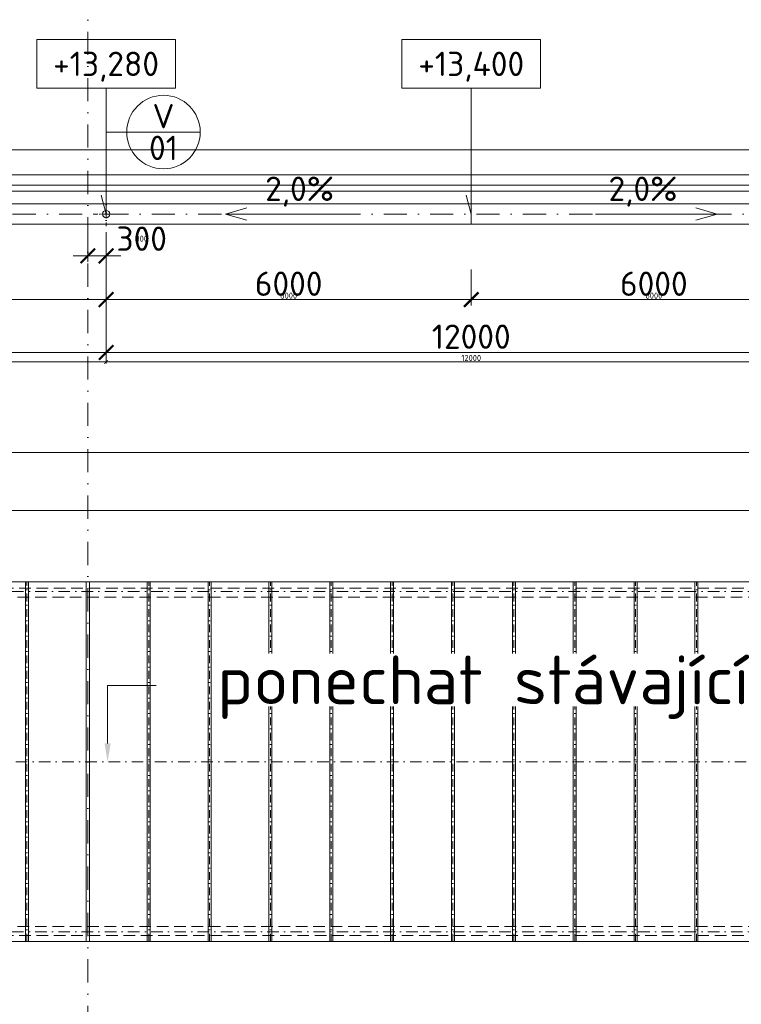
# Model space of a CAD drawing. Header units: millimetres. Extents: x -725694 to 5289369, y -1488057 to 2187451.
# Tile 224 of 256: x 89430 to 101287, y 218314 to 234493. Entities that reach past the tile are written whole.
import ezdxf
from ezdxf import colors
from ezdxf.entities.mleader import LeaderData, LeaderLine
from ezdxf.enums import TextEntityAlignment as Align
from ezdxf.math import Vec2, Vec3

# ---------------------------------------------------------------- set-up
doc = ezdxf.new("R2010")
doc.units = ezdxf.units.MM
for name, pattern in [('CENTERX2', [101.6, 63.5, -12.7, 12.7, -12.7]), ('DASHDOT', [25.4, 12.7, -6.35, 0, -6.35]), ('ČÁRKOVANÁ', [19.05, 12.7, -6.35])]:
    doc.linetypes.add(name, pattern=pattern)
doc.layers.get('Defpoints').update_dxf_attribs({"color": 8})
for name, color, linetype, lineweight in [('A99_N_kce-pohl', 1, 'Continuous', 9), ('A99_N_koty-200', 5, 'Continuous', 5), ('A99_N_koty-200 @ 200', 5, 'Continuous', 5), ('A99_N_koty-200 @ 50 (2)', 5, 'Continuous', 5), ('A99_N_koty-vysk', 160, 'Continuous', 5), ('A99_N_txt-popis-50 @ 200', 240, 'Continuous', 9), ('A99_N_znaceni 200', 5, 'Continuous', 5), ('A99_S_kce-pohl', 7, 'Continuous', 5), ('A99_S_osy', 1, 'CENTERX2', 5)]:
    doc.layers.add(name, color=color, linetype=linetype, lineweight=lineweight)
doc.styles.add('A99_kota', font='isocpeur.ttf', dxfattribs={"height": 2})
doc.styles.add('A99_popis', font='isocpeur.ttf')
doc.styles.add('ad_popis 100', font='isocpeur.ttf', dxfattribs={"height": 200})
doc.dimstyles.new('A99_kota_200 new', dxfattribs={"dimscale": 200, "dimtxt": 2, "dimasz": 1.2, "dimexe": 0.5, "dimexo": 1.5, "dimgap": 0.3, "dimtad": 1, "dimdec": 0, "dimzin": 3, "dimdsep": 46, "dimtxsty": 'A99_kota', "dimblk": 'ARCHTICK', "dimcen": 2.5, "dimazin": 2, "dimtfac": 0.75, "dimtdec": 0, "dimtmove": 2, "dimatfit": 0, "dimfxl": 0, "dimtolj": 1, "dimtzin": 0, "dimlwd": 5, "dimlwe": 5, "dimarcsym": 0})

# ---------------------------------------------------------------- blocks, each defined once
blk = doc.blocks.new('_ArchTick')
at = {"color": 0, "linetype": 'ByBlock', "const_width": 0.15}
blk.add_lwpolyline([(-0.5, -0.5), (0.5, 0.5)], dxfattribs=at)
blk = doc.blocks.new('*D4497')
at = {"layer": 'A99_N_koty-200', "color": 0, "linetype": 'Continuous', "lineweight": 5, "transparency": 16777216}
for p, q in [((11930, 226580), (11930, 227480)), ((132620, 226580), (132620, 227480)), ((11930, 227380), (132620, 227380))]:
    blk.add_line(p, q, dxfattribs=at)
at = {"layer": 'Defpoints', "color": 0, "linetype": 'Continuous', "lineweight": 0, "transparency": 16777216}
for p in [(132620, 227380), (11930, 225255), (132620, 225255)]:
    blk.add_point(p, dxfattribs=at)
at = {"layer": 'A99_N_koty-200', "color": 0, "linetype": 'Continuous', "lineweight": 5, "transparency": 16777216, "xscale": 240, "yscale": 240, "zscale": 240, "rotation": 180}
blk.add_blockref('_ArchTick', (11930, 227380), dxfattribs=at)
at = {"layer": 'A99_N_koty-200', "color": 0, "linetype": 'Continuous', "lineweight": 5, "transparency": 16777216, "xscale": 240, "yscale": 240, "zscale": 240}
blk.add_blockref('_ArchTick', (132620, 227380), dxfattribs=at)
at = {"layer": 'A99_N_koty-200', "color": 0, "linetype": 'Continuous', "transparency": 16777216, "insert": (77020, 227680), "char_height": 400, "attachment_point": 5, "style": 'A99_kota'}
blk.add_mtext('\\A1;120690', dxfattribs=at)
blk = doc.blocks.new('*D4498')
at = {"layer": 'A99_N_koty-200', "color": 0, "linetype": 'Continuous', "lineweight": 5, "transparency": 16777216}
for p, q in [((11930, 227180), (11930, 227405)), ((11930, 227380), (132620, 227380)), ((132620, 227180), (132620, 227405))]:
    blk.add_line(p, q, dxfattribs=at)
at = {"layer": 'Defpoints', "color": 0, "linetype": 'Continuous', "lineweight": 0, "transparency": 16777216}
for p in [(132620, 227380), (11930, 225255), (132620, 225255)]:
    blk.add_point(p, dxfattribs=at)
at = {"layer": 'A99_N_koty-200', "color": 0, "linetype": 'Continuous', "lineweight": 5, "transparency": 16777216, "xscale": 60, "yscale": 60, "zscale": 60, "rotation": 180}
blk.add_blockref('_ArchTick', (11930, 227380), dxfattribs=at)
at = {"layer": 'A99_N_koty-200', "color": 0, "linetype": 'Continuous', "lineweight": 5, "transparency": 16777216, "xscale": 60, "yscale": 60, "zscale": 60}
blk.add_blockref('_ArchTick', (132620, 227380), dxfattribs=at)
at = {"layer": 'A99_N_koty-200', "color": 0, "linetype": 'Continuous', "transparency": 16777216, "insert": (72275, 227445), "char_height": 100, "attachment_point": 5, "style": 'A99_kota'}
blk.add_mtext('\\A1;120690', dxfattribs=at)
blk = doc.blocks.new('*D5011')
at = {"layer": 'A99_N_koty-200', "color": 0, "linetype": 'Continuous', "lineweight": 5, "transparency": 16777216}
for p, q in [((78850, 229825), (78850, 228925)), ((90850, 229825), (90850, 228925)), ((78850, 229025), (90850, 229025))]:
    blk.add_line(p, q, dxfattribs=at)
at = {"layer": 'Defpoints', "color": 0, "linetype": 'Continuous', "lineweight": 0, "transparency": 16777216}
for p in [(78850, 231300), (90850, 231300), (90850, 229025)]:
    blk.add_point(p, dxfattribs=at)
at = {"layer": 'A99_N_koty-200', "color": 0, "linetype": 'Continuous', "lineweight": 5, "transparency": 16777216, "xscale": 240, "yscale": 240, "zscale": 240, "rotation": 180}
blk.add_blockref('_ArchTick', (78850, 229025), dxfattribs=at)
at = {"layer": 'A99_N_koty-200', "color": 0, "linetype": 'Continuous', "lineweight": 5, "transparency": 16777216, "xscale": 240, "yscale": 240, "zscale": 240}
blk.add_blockref('_ArchTick', (90850, 229025), dxfattribs=at)
at = {"layer": 'A99_N_koty-200', "color": 0, "linetype": 'Continuous', "transparency": 16777216, "insert": (84850, 229285), "char_height": 400, "attachment_point": 5, "style": 'A99_kota'}
blk.add_mtext('\\A1;12000', dxfattribs=at)
blk = doc.blocks.new('*D5012')
at = {"layer": 'A99_N_koty-200', "color": 0, "linetype": 'Continuous', "lineweight": 5, "transparency": 16777216}
for p, q in [((78850, 229070), (78850, 228845)), ((90850, 229070), (90850, 228845)), ((78850, 228870), (90850, 228870))]:
    blk.add_line(p, q, dxfattribs=at)
at = {"layer": 'Defpoints', "color": 0, "linetype": 'Continuous', "lineweight": 0, "transparency": 16777216}
for p in [(78850, 231300), (90850, 231300), (90850, 228870)]:
    blk.add_point(p, dxfattribs=at)
at = {"layer": 'A99_N_koty-200', "color": 0, "linetype": 'Continuous', "lineweight": 5, "transparency": 16777216, "xscale": 60, "yscale": 60, "zscale": 60, "rotation": 180}
blk.add_blockref('_ArchTick', (78850, 228870), dxfattribs=at)
at = {"layer": 'A99_N_koty-200', "color": 0, "linetype": 'Continuous', "lineweight": 5, "transparency": 16777216, "xscale": 60, "yscale": 60, "zscale": 60}
blk.add_blockref('_ArchTick', (90850, 228870), dxfattribs=at)
at = {"layer": 'A99_N_koty-200', "color": 0, "linetype": 'Continuous', "transparency": 16777216, "insert": (84850, 228935), "char_height": 100, "attachment_point": 5, "style": 'A99_kota'}
blk.add_mtext('\\A1;12000', dxfattribs=at)
blk = doc.blocks.new('*D5077')
at = {"layer": 'A99_N_koty-200', "color": 0, "linetype": 'Continuous', "lineweight": 5, "transparency": 16777216}
for p, q in [((90850, 229825), (90850, 228925)), ((102850, 229825), (102850, 228925)), ((90850, 229025), (102850, 229025))]:
    blk.add_line(p, q, dxfattribs=at)
at = {"layer": 'Defpoints', "color": 0, "linetype": 'Continuous', "lineweight": 0, "transparency": 16777216}
for p in [(90850, 231300), (102850, 231300), (102850, 229025)]:
    blk.add_point(p, dxfattribs=at)
at = {"layer": 'A99_N_koty-200', "color": 0, "linetype": 'Continuous', "lineweight": 5, "transparency": 16777216, "xscale": 240, "yscale": 240, "zscale": 240, "rotation": 180}
blk.add_blockref('_ArchTick', (90850, 229025), dxfattribs=at)
at = {"layer": 'A99_N_koty-200', "color": 0, "linetype": 'Continuous', "lineweight": 5, "transparency": 16777216, "xscale": 240, "yscale": 240, "zscale": 240}
blk.add_blockref('_ArchTick', (102850, 229025), dxfattribs=at)
at = {"layer": 'A99_N_koty-200', "color": 0, "linetype": 'Continuous', "transparency": 16777216, "insert": (96850, 229285), "char_height": 400, "attachment_point": 5, "style": 'A99_kota'}
blk.add_mtext('\\A1;12000', dxfattribs=at)
blk = doc.blocks.new('*D5078')
at = {"layer": 'A99_N_koty-200', "color": 0, "linetype": 'Continuous', "lineweight": 5, "transparency": 16777216}
for p, q in [((90850, 229070), (90850, 228845)), ((102850, 229070), (102850, 228845)), ((90850, 228870), (102850, 228870))]:
    blk.add_line(p, q, dxfattribs=at)
at = {"layer": 'Defpoints', "color": 0, "linetype": 'Continuous', "lineweight": 0, "transparency": 16777216}
for p in [(90850, 231300), (102850, 231300), (102850, 228870)]:
    blk.add_point(p, dxfattribs=at)
at = {"layer": 'A99_N_koty-200', "color": 0, "linetype": 'Continuous', "lineweight": 5, "transparency": 16777216, "xscale": 60, "yscale": 60, "zscale": 60, "rotation": 180}
blk.add_blockref('_ArchTick', (90850, 228870), dxfattribs=at)
at = {"layer": 'A99_N_koty-200', "color": 0, "linetype": 'Continuous', "lineweight": 5, "transparency": 16777216, "xscale": 60, "yscale": 60, "zscale": 60}
blk.add_blockref('_ArchTick', (102850, 228870), dxfattribs=at)
at = {"layer": 'A99_N_koty-200', "color": 0, "linetype": 'Continuous', "transparency": 16777216, "insert": (96850, 228935), "char_height": 100, "attachment_point": 5, "style": 'A99_kota'}
blk.add_mtext('\\A1;12000', dxfattribs=at)
blk = doc.blocks.new('*D5080')
at = {"layer": 'A99_N_koty-200', "color": 0, "linetype": 'Continuous', "lineweight": 5, "transparency": 16777216}
for p, q in [((90850, 230390), (90850, 229795)), ((96850, 230390), (96850, 229795)), ((90850, 229895), (96850, 229895))]:
    blk.add_line(p, q, dxfattribs=at)
at = {"layer": 'Defpoints', "color": 0, "linetype": 'Continuous', "lineweight": 0, "transparency": 16777216}
for p in [(90850, 230690), (96850, 230690), (96850, 229895)]:
    blk.add_point(p, dxfattribs=at)
at = {"layer": 'A99_N_koty-200', "color": 0, "linetype": 'Continuous', "lineweight": 5, "transparency": 16777216, "xscale": 240, "yscale": 240, "zscale": 240, "rotation": 180}
blk.add_blockref('_ArchTick', (90850, 229895), dxfattribs=at)
at = {"layer": 'A99_N_koty-200', "color": 0, "linetype": 'Continuous', "lineweight": 5, "transparency": 16777216, "xscale": 240, "yscale": 240, "zscale": 240}
blk.add_blockref('_ArchTick', (96850, 229895), dxfattribs=at)
at = {"layer": 'A99_N_koty-200', "color": 0, "linetype": 'Continuous', "transparency": 16777216, "insert": (93850, 230155), "char_height": 400, "attachment_point": 5, "style": 'A99_kota'}
blk.add_mtext('\\A1;6000', dxfattribs=at)
blk = doc.blocks.new('*D5081')
at = {"layer": 'A99_N_koty-200', "color": 0, "linetype": 'Continuous', "lineweight": 5, "transparency": 16777216}
for p, q in [((90850, 230095), (90850, 229870)), ((96850, 230095), (96850, 229870)), ((90850, 229895), (96850, 229895))]:
    blk.add_line(p, q, dxfattribs=at)
at = {"layer": 'Defpoints', "color": 0, "linetype": 'Continuous', "lineweight": 0, "transparency": 16777216}
for p in [(90850, 230690), (96850, 230690), (96850, 229895)]:
    blk.add_point(p, dxfattribs=at)
at = {"layer": 'A99_N_koty-200', "color": 0, "linetype": 'Continuous', "lineweight": 5, "transparency": 16777216, "xscale": 60, "yscale": 60, "zscale": 60, "rotation": 180}
blk.add_blockref('_ArchTick', (90850, 229895), dxfattribs=at)
at = {"layer": 'A99_N_koty-200', "color": 0, "linetype": 'Continuous', "lineweight": 5, "transparency": 16777216, "xscale": 60, "yscale": 60, "zscale": 60}
blk.add_blockref('_ArchTick', (96850, 229895), dxfattribs=at)
at = {"layer": 'A99_N_koty-200', "color": 0, "linetype": 'Continuous', "transparency": 16777216, "insert": (93850, 229960), "char_height": 100, "attachment_point": 5, "style": 'A99_kota'}
blk.add_mtext('\\A1;6000', dxfattribs=at)
blk = doc.blocks.new('*D5083')
at = {"layer": 'A99_N_koty-200', "color": 0, "linetype": 'Continuous', "lineweight": 5, "transparency": 16777216}
for p, q in [((96850, 230390), (96850, 229795)), ((102850, 230390), (102850, 229795)), ((102850, 229895), (96850, 229895))]:
    blk.add_line(p, q, dxfattribs=at)
at = {"layer": 'Defpoints', "color": 0, "linetype": 'Continuous', "lineweight": 0, "transparency": 16777216}
for p in [(96850, 230690), (102850, 230690), (96850, 229895)]:
    blk.add_point(p, dxfattribs=at)
at = {"layer": 'A99_N_koty-200', "color": 0, "linetype": 'Continuous', "lineweight": 5, "transparency": 16777216, "xscale": 240, "yscale": 240, "zscale": 240, "rotation": 180}
blk.add_blockref('_ArchTick', (96850, 229895), dxfattribs=at)
at = {"layer": 'A99_N_koty-200', "color": 0, "linetype": 'Continuous', "lineweight": 5, "transparency": 16777216, "xscale": 240, "yscale": 240, "zscale": 240}
blk.add_blockref('_ArchTick', (102850, 229895), dxfattribs=at)
at = {"layer": 'A99_N_koty-200', "color": 0, "linetype": 'Continuous', "transparency": 16777216, "insert": (99850, 230155), "char_height": 400, "attachment_point": 5, "style": 'A99_kota'}
blk.add_mtext('\\A1;6000', dxfattribs=at)
blk = doc.blocks.new('*D5084')
at = {"layer": 'A99_N_koty-200', "color": 0, "linetype": 'Continuous', "lineweight": 5, "transparency": 16777216}
for p, q in [((96850, 230095), (96850, 229870)), ((102850, 230095), (102850, 229870)), ((102850, 229895), (96850, 229895))]:
    blk.add_line(p, q, dxfattribs=at)
at = {"layer": 'Defpoints', "color": 0, "linetype": 'Continuous', "lineweight": 0, "transparency": 16777216}
for p in [(96850, 230690), (102850, 230690), (96850, 229895)]:
    blk.add_point(p, dxfattribs=at)
at = {"layer": 'A99_N_koty-200', "color": 0, "linetype": 'Continuous', "lineweight": 5, "transparency": 16777216, "xscale": 60, "yscale": 60, "zscale": 60, "rotation": 180}
blk.add_blockref('_ArchTick', (96850, 229895), dxfattribs=at)
at = {"layer": 'A99_N_koty-200', "color": 0, "linetype": 'Continuous', "lineweight": 5, "transparency": 16777216, "xscale": 60, "yscale": 60, "zscale": 60}
blk.add_blockref('_ArchTick', (102850, 229895), dxfattribs=at)
at = {"layer": 'A99_N_koty-200', "color": 0, "linetype": 'Continuous', "transparency": 16777216, "insert": (99850, 229960), "char_height": 100, "attachment_point": 5, "style": 'A99_kota'}
blk.add_mtext('\\A1;6000', dxfattribs=at)
blk = doc.blocks.new('*U66')
at = {"color": 0, "linetype": 'ByBlock'}
for p, q in [((5.7, -4), (5.7, -14.35)), ((5.7, -14.35), (5.286, -12.805))]:
    blk.add_line(p, q, dxfattribs=at)
blk.add_lwpolyline([(0, -4), (11.4, -4), (11.4, 0), (0, 0)], close=True, dxfattribs=at)
at = {"color": 0, "linetype": 'ByBlock', "style": 'A99_kota'}
for tag, p in [('VYSKA', (5.7, -2.241)), ('VYSKA_POPIS1', (5.7, -6.041)), ('VYSKA_POPIS2', (5.9, -9.541)), ('VYSKA_POPIS3', (5.9, -13.041))]:
    blk.add_attdef(tag, text='', height=2, dxfattribs=at).set_placement(p, align=Align.MIDDLE)
blk = doc.blocks.new('*D5470')
at = {"layer": 'A99_N_koty-200', "color": 0, "linetype": 'Continuous', "lineweight": 5, "transparency": 16777216}
for p, q in [((90550, 231000), (90550, 230512.5)), ((90850, 231000), (90850, 230512.5)), ((90550, 230612.5), (90310, 230612.5)), ((90850, 230612.5), (90550, 230612.5)), ((90850, 230612.5), (91090, 230612.5))]:
    blk.add_line(p, q, dxfattribs=at)
at = {"layer": 'Defpoints', "color": 0, "linetype": 'Continuous', "lineweight": 0, "transparency": 16777216}
for p in [(90550, 231300), (90850, 231300), (90550, 230612.5)]:
    blk.add_point(p, dxfattribs=at)
at = {"layer": 'A99_N_koty-200', "color": 0, "linetype": 'Continuous', "lineweight": 5, "transparency": 16777216, "xscale": 240, "yscale": 240, "zscale": 240}
blk.add_blockref('_ArchTick', (90550, 230612.5), dxfattribs=at)
at = {"layer": 'A99_N_koty-200', "color": 0, "linetype": 'Continuous', "lineweight": 5, "transparency": 16777216, "xscale": 240, "yscale": 240, "zscale": 240, "rotation": 180}
blk.add_blockref('_ArchTick', (90850, 230612.5), dxfattribs=at)
at = {"layer": 'A99_N_koty-200', "color": 0, "linetype": 'Continuous', "transparency": 16777216, "insert": (91435, 230895), "char_height": 400, "attachment_point": 5, "style": 'A99_kota'}
blk.add_mtext('\\A1;300', dxfattribs=at)
blk = doc.blocks.new('*D5471')
at = {"layer": 'A99_N_koty-200', "color": 0, "linetype": 'Continuous', "lineweight": 5, "transparency": 16777216}
for p, q in [((90550, 230812.5), (90550, 230587.5)), ((90850, 230812.5), (90850, 230587.5)), ((90550, 230612.5), (90490, 230612.5)), ((90850, 230612.5), (90550, 230612.5)), ((90850, 230612.5), (90910, 230612.5))]:
    blk.add_line(p, q, dxfattribs=at)
at = {"layer": 'Defpoints', "color": 0, "linetype": 'Continuous', "lineweight": 0, "transparency": 16777216}
for p in [(90550, 231300), (90850, 231300), (90550, 230612.5)]:
    blk.add_point(p, dxfattribs=at)
at = {"layer": 'A99_N_koty-200', "color": 0, "linetype": 'Continuous', "lineweight": 5, "transparency": 16777216, "xscale": 60, "yscale": 60, "zscale": 60}
blk.add_blockref('_ArchTick', (90550, 230612.5), dxfattribs=at)
at = {"layer": 'A99_N_koty-200', "color": 0, "linetype": 'Continuous', "lineweight": 5, "transparency": 16777216, "xscale": 60, "yscale": 60, "zscale": 60, "rotation": 180}
blk.add_blockref('_ArchTick', (90850, 230612.5), dxfattribs=at)
at = {"layer": 'A99_N_koty-200', "color": 0, "linetype": 'Continuous', "transparency": 16777216, "insert": (91435, 230895), "char_height": 100, "attachment_point": 5, "style": 'A99_kota'}
blk.add_mtext('\\A1;300', dxfattribs=at)
blk = doc.blocks.new('*D5482')
at = {"layer": 'A99_N_koty-200', "color": 0, "linetype": 'Continuous', "lineweight": 5, "transparency": 16777216}
for p, q in [((84850, 230695), (84850, 229795)), ((90850, 230695), (90850, 229795)), ((90850, 229895), (84850, 229895))]:
    blk.add_line(p, q, dxfattribs=at)
at = {"layer": 'Defpoints', "color": 0, "linetype": 'Continuous', "lineweight": 0, "transparency": 16777216}
for p in [(90850, 231300), (84850, 231180), (84850, 229895)]:
    blk.add_point(p, dxfattribs=at)
at = {"layer": 'A99_N_koty-200', "color": 0, "linetype": 'Continuous', "lineweight": 5, "transparency": 16777216, "xscale": 240, "yscale": 240, "zscale": 240, "rotation": 180}
blk.add_blockref('_ArchTick', (84850, 229895), dxfattribs=at)
at = {"layer": 'A99_N_koty-200', "color": 0, "linetype": 'Continuous', "lineweight": 5, "transparency": 16777216, "xscale": 240, "yscale": 240, "zscale": 240}
blk.add_blockref('_ArchTick', (90850, 229895), dxfattribs=at)
at = {"layer": 'A99_N_koty-200', "color": 0, "linetype": 'Continuous', "transparency": 16777216, "insert": (87850, 230155), "char_height": 400, "attachment_point": 5, "style": 'A99_kota'}
blk.add_mtext('\\A1;6000', dxfattribs=at)
blk = doc.blocks.new('*D5483')
at = {"layer": 'A99_N_koty-200', "color": 0, "linetype": 'Continuous', "lineweight": 5, "transparency": 16777216}
for p, q in [((84850, 230095), (84850, 229870)), ((90850, 230095), (90850, 229870)), ((90850, 229895), (84850, 229895))]:
    blk.add_line(p, q, dxfattribs=at)
at = {"layer": 'Defpoints', "color": 0, "linetype": 'Continuous', "lineweight": 0, "transparency": 16777216}
for p in [(90850, 231300), (84850, 231180), (84850, 229895)]:
    blk.add_point(p, dxfattribs=at)
at = {"layer": 'A99_N_koty-200', "color": 0, "linetype": 'Continuous', "lineweight": 5, "transparency": 16777216, "xscale": 60, "yscale": 60, "zscale": 60, "rotation": 180}
blk.add_blockref('_ArchTick', (84850, 229895), dxfattribs=at)
at = {"layer": 'A99_N_koty-200', "color": 0, "linetype": 'Continuous', "lineweight": 5, "transparency": 16777216, "xscale": 60, "yscale": 60, "zscale": 60}
blk.add_blockref('_ArchTick', (90850, 229895), dxfattribs=at)
at = {"layer": 'A99_N_koty-200', "color": 0, "linetype": 'Continuous', "transparency": 16777216, "insert": (87850, 229960), "char_height": 100, "attachment_point": 5, "style": 'A99_kota'}
blk.add_mtext('\\A1;6000', dxfattribs=at)
blk = doc.blocks.new('*U20')
at = {"color": 0, "linetype": 'ByBlock'}
blk.add_line((-3.02, 0), (3.02, 0), dxfattribs=at)
blk.add_circle((0, 0), 3.02, dxfattribs=at)
at = {"color": 0, "linetype": 'ByBlock', "style": 'A99_popis'}
for tag, p in [('KATEGORIE', (0, 1.31)), ('PRVEK', (0, -1.298))]:
    blk.add_attdef(tag, text='', height=2, dxfattribs=at).set_placement(p, align=Align.MIDDLE_CENTER)
blk = doc.blocks.new('*D5842')
at = {"layer": 'A99_N_koty-200', "color": 0, "linetype": 'Continuous', "lineweight": 5, "transparency": 16777216}
for p, q in [((78550, 225630), (78550, 226530)), ((132590, 225630), (132590, 226530)), ((132590, 226430), (78550, 226430))]:
    blk.add_line(p, q, dxfattribs=at)
at = {"layer": 'Defpoints', "color": 0, "linetype": 'Continuous', "lineweight": 0, "transparency": 16777216}
for p in [(78550, 226430), (78550, 225255), (132590, 225255)]:
    blk.add_point(p, dxfattribs=at)
at = {"layer": 'A99_N_koty-200', "color": 0, "linetype": 'Continuous', "lineweight": 5, "transparency": 16777216, "xscale": 240, "yscale": 240, "zscale": 240, "rotation": 180}
blk.add_blockref('_ArchTick', (78550, 226430), dxfattribs=at)
at = {"layer": 'A99_N_koty-200', "color": 0, "linetype": 'Continuous', "lineweight": 5, "transparency": 16777216, "xscale": 240, "yscale": 240, "zscale": 240}
blk.add_blockref('_ArchTick', (132590, 226430), dxfattribs=at)
at = {"layer": 'A99_N_koty-200', "color": 0, "linetype": 'Continuous', "transparency": 16777216, "insert": (105570, 226690), "char_height": 400, "attachment_point": 5, "style": 'A99_kota'}
blk.add_mtext('\\A1;54040', dxfattribs=at)
blk = doc.blocks.new('*D5843')
at = {"layer": 'A99_N_koty-200', "color": 0, "linetype": 'Continuous', "lineweight": 5, "transparency": 16777216}
for p, q in [((78550, 226230), (78550, 226455)), ((132590, 226430), (78550, 226430)), ((132590, 226230), (132590, 226455))]:
    blk.add_line(p, q, dxfattribs=at)
at = {"layer": 'Defpoints', "color": 0, "linetype": 'Continuous', "lineweight": 0, "transparency": 16777216}
for p in [(78550, 226430), (78550, 225255), (132590, 225255)]:
    blk.add_point(p, dxfattribs=at)
at = {"layer": 'A99_N_koty-200', "color": 0, "linetype": 'Continuous', "lineweight": 5, "transparency": 16777216, "xscale": 60, "yscale": 60, "zscale": 60, "rotation": 180}
blk.add_blockref('_ArchTick', (78550, 226430), dxfattribs=at)
at = {"layer": 'A99_N_koty-200', "color": 0, "linetype": 'Continuous', "lineweight": 5, "transparency": 16777216, "xscale": 60, "yscale": 60, "zscale": 60}
blk.add_blockref('_ArchTick', (132590, 226430), dxfattribs=at)
at = {"layer": 'A99_N_koty-200', "color": 0, "linetype": 'Continuous', "transparency": 16777216, "insert": (105570, 226495), "char_height": 100, "attachment_point": 5, "style": 'A99_kota'}
blk.add_mtext('\\A1;54040', dxfattribs=at)
blk = doc.blocks.new('*U6031')
at = {"layer": 'A99_N_koty-200 @ 200', "linetype": 'Continuous'}
dim = blk.add_linear_dim(base=(132620, 227380), p1=(11930, 225255), p2=(132620, 225255), dimstyle='A99_kota_200 new', override={"dimscale": 200, "dimtix": 1, "dimtofl": 1, "dimtmove": 2, "dimatfit": 0}, dxfattribs=at)
dim.commit()
dim.dimension.update_dxf_attribs({"geometry": '*D4497', "text_midpoint": (77020, 227680), "dimtype": 128})
at = {"layer": 'A99_N_koty-200 @ 50 (2)', "linetype": 'Continuous'}
dim = blk.add_linear_dim(base=(132620, 227380), p1=(11930, 225255), p2=(132620, 225255), dimstyle='A99_kota_200 new', override={"dimscale": 50, "dimtix": 1, "dimtofl": 1, "dimtmove": 2, "dimatfit": 0}, dxfattribs=at)
dim.commit()
dim.dimension.update_dxf_attribs({"geometry": '*D4498', "text_midpoint": (72275, 227445)})
blk = doc.blocks.new('*U6168')
at = {"layer": 'A99_N_koty-200 @ 200', "linetype": 'Continuous'}
dim = blk.add_linear_dim(base=(90850, 229025), p1=(78850, 231300), p2=(90850, 231300), dimstyle='A99_kota_200 new', override={"dimscale": 200, "dimtix": 1, "dimtofl": 1, "dimtmove": 2, "dimatfit": 0}, dxfattribs=at)
dim.commit()
dim.dimension.update_dxf_attribs({"geometry": '*D5011', "text_midpoint": (84850, 229285)})
at = {"layer": 'A99_N_koty-200 @ 50 (2)', "linetype": 'Continuous'}
dim = blk.add_linear_dim(base=(90850, 228870), p1=(78850, 231300), p2=(90850, 231300), dimstyle='A99_kota_200 new', override={"dimscale": 50, "dimtix": 1, "dimtofl": 1, "dimtmove": 2, "dimatfit": 0}, dxfattribs=at)
dim.commit()
dim.dimension.update_dxf_attribs({"geometry": '*D5012', "text_midpoint": (84850, 228935)})
blk = doc.blocks.new('*U6190')
at = {"layer": 'A99_N_koty-200 @ 200', "linetype": 'Continuous'}
dim = blk.add_linear_dim(base=(102850, 229025), p1=(90850, 231300), p2=(102850, 231300), dimstyle='A99_kota_200 new', override={"dimscale": 200, "dimtix": 1, "dimtofl": 1, "dimtmove": 2, "dimatfit": 0}, dxfattribs=at)
dim.commit()
dim.dimension.update_dxf_attribs({"geometry": '*D5077', "text_midpoint": (96850, 229285)})
at = {"layer": 'A99_N_koty-200 @ 50 (2)', "linetype": 'Continuous'}
dim = blk.add_linear_dim(base=(102850, 228870), p1=(90850, 231300), p2=(102850, 231300), dimstyle='A99_kota_200 new', override={"dimscale": 50, "dimtix": 1, "dimtofl": 1, "dimtmove": 2, "dimatfit": 0}, dxfattribs=at)
dim.commit()
dim.dimension.update_dxf_attribs({"geometry": '*D5078', "text_midpoint": (96850, 228935)})
blk = doc.blocks.new('*U6191')
at = {"layer": 'A99_N_koty-200 @ 200', "linetype": 'Continuous'}
dim = blk.add_linear_dim(base=(96850, 229895), p1=(90850, 230690), p2=(96850, 230690), dimstyle='A99_kota_200 new', override={"dimscale": 200, "dimtix": 1, "dimtofl": 1, "dimtmove": 2, "dimatfit": 0}, dxfattribs=at)
dim.commit()
dim.dimension.update_dxf_attribs({"geometry": '*D5080', "text_midpoint": (93850, 230155)})
at = {"layer": 'A99_N_koty-200 @ 50 (2)', "linetype": 'Continuous'}
dim = blk.add_linear_dim(base=(96850, 229895), p1=(90850, 230690), p2=(96850, 230690), dimstyle='A99_kota_200 new', override={"dimscale": 50, "dimtix": 1, "dimtofl": 1, "dimtmove": 2, "dimatfit": 0}, dxfattribs=at)
dim.commit()
dim.dimension.update_dxf_attribs({"geometry": '*D5081', "text_midpoint": (93850, 229960)})
blk = doc.blocks.new('*U6192')
at = {"layer": 'A99_N_koty-200 @ 200', "linetype": 'Continuous'}
dim = blk.add_linear_dim(base=(96850, 229895), p1=(102850, 230690), p2=(96850, 230690), angle=180, dimstyle='A99_kota_200 new', override={"dimscale": 200, "dimtix": 1, "dimtofl": 1, "dimtmove": 2, "dimatfit": 0}, dxfattribs=at)
dim.commit()
dim.dimension.update_dxf_attribs({"geometry": '*D5083', "text_midpoint": (99850, 230155)})
at = {"layer": 'A99_N_koty-200 @ 50 (2)', "linetype": 'Continuous'}
dim = blk.add_linear_dim(base=(96850, 229895), p1=(102850, 230690), p2=(96850, 230690), angle=180, dimstyle='A99_kota_200 new', override={"dimscale": 50, "dimtix": 1, "dimtofl": 1, "dimtmove": 2, "dimatfit": 0}, dxfattribs=at)
dim.commit()
dim.dimension.update_dxf_attribs({"geometry": '*D5084', "text_midpoint": (99850, 229960)})
blk = doc.blocks.new('*U6321')
at = {"layer": 'A99_N_koty-200 @ 200', "linetype": 'Continuous'}
dim = blk.add_linear_dim(base=(90550, 230612.5), p1=(90850, 231300), p2=(90550, 231300), angle=180, dimstyle='A99_kota_200 new', override={"dimscale": 200, "dimtix": 1, "dimtofl": 1, "dimtmove": 2, "dimatfit": 0}, dxfattribs=at)
dim.commit()
dim.dimension.update_dxf_attribs({"geometry": '*D5470', "text_midpoint": (91435, 230895), "dimtype": 128})
at = {"layer": 'A99_N_koty-200 @ 50 (2)', "linetype": 'Continuous'}
dim = blk.add_linear_dim(base=(90550, 230612.5), p1=(90850, 231300), p2=(90550, 231300), angle=180, dimstyle='A99_kota_200 new', override={"dimscale": 50, "dimtix": 1, "dimtofl": 1, "dimtmove": 2, "dimatfit": 0}, dxfattribs=at)
dim.commit()
dim.dimension.update_dxf_attribs({"geometry": '*D5471', "text_midpoint": (91435, 230895), "dimtype": 128})
blk = doc.blocks.new('*U6325')
at = {"layer": 'A99_N_koty-200 @ 200', "linetype": 'Continuous'}
dim = blk.add_linear_dim(base=(84850, 229895), p1=(90850, 231300), p2=(84850, 231180), angle=180, dimstyle='A99_kota_200 new', override={"dimscale": 200, "dimtix": 1, "dimtofl": 1, "dimtmove": 2, "dimatfit": 0}, dxfattribs=at)
dim.commit()
dim.dimension.update_dxf_attribs({"geometry": '*D5482', "text_midpoint": (87850, 230155)})
at = {"layer": 'A99_N_koty-200 @ 50 (2)', "linetype": 'Continuous'}
dim = blk.add_linear_dim(base=(84850, 229895), p1=(90850, 231300), p2=(84850, 231180), angle=180, dimstyle='A99_kota_200 new', override={"dimscale": 50, "dimtix": 1, "dimtofl": 1, "dimtmove": 2, "dimatfit": 0}, dxfattribs=at)
dim.commit()
dim.dimension.update_dxf_attribs({"geometry": '*D5483', "text_midpoint": (87850, 229960)})
blk = doc.blocks.new('*U6474')
at = {"layer": 'A99_N_koty-200 @ 200', "linetype": 'Continuous'}
dim = blk.add_linear_dim(base=(78550, 226430), p1=(132590, 225255), p2=(78550, 225255), angle=180, dimstyle='A99_kota_200 new', override={"dimscale": 200, "dimtix": 1, "dimtofl": 1, "dimtmove": 2, "dimatfit": 0}, dxfattribs=at)
dim.commit()
dim.dimension.update_dxf_attribs({"geometry": '*D5842', "text_midpoint": (105570, 226690)})
at = {"layer": 'A99_N_koty-200 @ 50 (2)', "linetype": 'Continuous'}
dim = blk.add_linear_dim(base=(78550, 226430), p1=(132590, 225255), p2=(78550, 225255), angle=180, dimstyle='A99_kota_200 new', override={"dimscale": 50, "dimtix": 1, "dimtofl": 1, "dimtmove": 2, "dimatfit": 0}, dxfattribs=at)
dim.commit()
dim.dimension.update_dxf_attribs({"geometry": '*D5843', "text_midpoint": (105570, 226495)})

msp = doc.modelspace()

# ---------------------------------------------------------------- linework, layer by layer
at = {"layer": 'A99_N_kce-pohl', "linetype": 'Continuous', "ltscale": 25}
msp.add_lwpolyline([(138440, 231135), (138440, 231465), (6000, 231465), (6000, 231135)], close=True, dxfattribs=at)
at = {"layer": 'A99_N_kce-pohl', "linetype": 'DASHDOT', "lineweight": 5, "ltscale": 5}
for points in [[(90850, 231100), (90850, 231500)], [(90650, 231300), (91050, 231300)]]:
    msp.add_lwpolyline(points, dxfattribs=at)
at = {"layer": 'A99_N_kce-pohl', "linetype": 'Continuous', "lineweight": 5}
msp.add_lwpolyline([(96850, 231135), (96850, 231465)], dxfattribs=at)
at = {"layer": 'A99_N_kce-pohl', "linetype": 'Continuous'}
msp.add_circle((90850, 231300), 60, dxfattribs=at)
at = {"layer": 'A99_N_koty-vysk'}
for points in [[(92810, 231300), (93160, 231400)], [(100890, 231300), (100540, 231400)], [(92810, 231300), (94810, 231300)], [(92810, 231300), (93160, 231200)], [(100890, 231300), (98890, 231300)], [(100890, 231300), (100540, 231200)]]:
    msp.add_lwpolyline(points, dxfattribs=at)
at = {"layer": 'A99_N_znaceni 200'}
msp.add_lwpolyline([(91188.5, 232646.5), (90850, 232646.5)], dxfattribs=at)
at = {"layer": 'A99_S_kce-pohl', "linetype": 'Continuous', "ltscale": 25}
for p, q in [((6000, 232355.1), (138440, 232355.1)), ((6000, 231945.1), (138440, 231945.1))]:
    msp.add_line(p, q, dxfattribs=at)
at = {"layer": 'A99_S_kce-pohl', "linetype": 'Continuous', "lineweight": 9}
for p, q in [((89525, 219345), (89525, 225255)), ((89575, 219345), (89575, 225255)), ((90525, 219345), (90525, 225255)), ((90575, 219345), (90575, 225255)), ((91525, 219345), (91525, 225255)), ((91575, 219345), (91575, 225255)), ((92525, 219345), (92525, 225255)), ((92575, 219345), (92575, 225255)), ((93525, 219345), (93525, 225255)), ((93575, 219345), (93575, 225255)), ((94525, 219345), (94525, 225255)), ((94575, 219345), (94575, 225255)), ((95525, 219345), (95525, 225255)), ((95575, 219345), (95575, 225255)), ((96525, 219345), (96525, 225255)), ((96575, 219345), (96575, 225255)), ((97525, 219345), (97525, 225255)), ((97575, 219345), (97575, 225255)), ((98525, 219345), (98525, 225255)), ((98575, 219345), (98575, 225255)), ((99525, 219345), (99525, 225255)), ((99575, 219345), (99575, 225255)), ((100525, 219345), (100525, 225255)), ((100575, 219345), (100575, 225255))]:
    msp.add_line(p, q, dxfattribs=at)
at = {"layer": 'A99_S_kce-pohl', "linetype": 'DASHDOT', "lineweight": 5, "ltscale": 10}
for p, q in [((89550, 219345), (89550, 225255)), ((91550, 219345), (91550, 225255)), ((92550, 219345), (92550, 225255)), ((93550, 219345), (93550, 225255)), ((94550, 219345), (94550, 225255)), ((95550, 219345), (95550, 225255)), ((96550, 219345), (96550, 225255)), ((97550, 219345), (97550, 225255)), ((98550, 219345), (98550, 225255)), ((99550, 219345), (99550, 225255)), ((100550, 219345), (100550, 225255))]:
    msp.add_line(p, q, dxfattribs=at)
at = {"layer": 'A99_S_kce-pohl', "linetype": 'Continuous', "ltscale": 25}
msp.add_lwpolyline([(5860, 231775), (138440, 231775), (138440, 231675), (5860, 231675)], close=True, dxfattribs=at)
at = {"layer": 'A99_S_kce-pohl', "linetype": 'Continuous', "lineweight": 9}
for points in [[(78575, 225255), (132620, 225255), (132620, 219345), (78575, 219345)], [(89525, 222675), (89525, 222495)], [(89575, 222675), (89575, 222495)], [(90525, 222675), (90525, 222495)], [(90575, 222675), (90575, 222495)], [(91525, 222675), (91525, 222495)], [(91575, 222675), (91575, 222495)], [(92525, 222675), (92525, 222495)], [(92575, 222675), (92575, 222495)], [(93525, 222675), (93525, 222495)], [(93575, 222675), (93575, 222495)], [(94525, 222675), (94525, 222495)], [(94575, 222675), (94575, 222495)], [(95525, 222675), (95525, 222495)], [(95575, 222675), (95575, 222495)], [(96525, 222675), (96525, 222495)], [(96575, 222675), (96575, 222495)], [(97525, 222675), (97525, 222495)], [(97575, 222675), (97575, 222495)], [(98525, 222675), (98525, 222495)], [(98575, 222675), (98575, 222495)], [(99525, 222675), (99525, 222495)], [(99575, 222675), (99575, 222495)], [(100525, 222675), (100525, 222495)], [(100575, 222675), (100575, 222495)]]:
    msp.add_lwpolyline(points, dxfattribs=at)
at = {"layer": 'A99_S_kce-pohl', "linetype": 'ČÁRKOVANÁ', "lineweight": 9, "ltscale": 15}
for points in [[(132760, 225155), (78575, 225155)], [(132450, 225005.3), (78575, 225005.3)], [(132450, 219594.7), (78575, 219594.7)], [(132760, 219445), (78575, 219445)]]:
    msp.add_lwpolyline(points, dxfattribs=at)
at = {"layer": 'A99_S_kce-pohl', "linetype": 'DASHDOT', "lineweight": 5, "ltscale": 15}
for points in [[(132940, 225095), (78575, 225095)], [(132620, 222300), (78575, 222300)], [(132940, 219505), (78575, 219505)]]:
    msp.add_lwpolyline(points, dxfattribs=at)
at = {"layer": 'A99_S_osy', "linetype": 'DASHDOT', "lineweight": 5, "ltscale": 30}
for points in [[(90550, 250300), (90550, 146890)], [(152950, 231300), (4375, 231300)]]:
    msp.add_lwpolyline(points, dxfattribs=at)

# ---------------------------------------------------------------- block references
at = {"layer": 'A99_N_koty-200', "color": 3, "linetype": 'Continuous', "lineweight": 0}
for name in ['*U6168', '*U6325', '*U6321', '*U6190', '*U6191', '*U6192', '*U6031', '*U6474']:
    msp.add_blockref(name, (0, 0), dxfattribs=at)
at = {"layer": 'A99_N_koty-vysk', "xscale": 200, "yscale": 200, "zscale": 200}
for p, values in [((89710, 234170), {'VYSKA': '+13,280'}), ((95710, 234170), {'VYSKA': '+13,400'})]:
    msp.add_blockref('*U66', p, dxfattribs=at).add_auto_attribs(values)
at = {"layer": 'A99_N_znaceni 200', "xscale": 200, "yscale": 200, "zscale": 200}
msp.add_blockref('*U20', (91792.5, 232646.5), dxfattribs=at).add_auto_attribs({'KATEGORIE': 'V', 'PRVEK': '01'})

# ---------------------------------------------------------------- texts
at = {"layer": 'A99_N_koty-vysk', "char_height": 400, "style": 'ad_popis 100'}
for insert, attachment_point in [((93463, 231915), 1), ((100237, 231915), 3)]:
    msp.add_mtext_dynamic_manual_height_columns('2,0%', width=673.852, gutter_width=2000, heights=[0], dxfattribs=dict(at, insert=insert, attachment_point=attachment_point))

# ---------------------------------------------------------------- next in the draw order: leaders
at = {"layer": 'A99_N_txt-popis-50 @ 200', "lineweight": 9}
ml = msp.add_multileader_mtext('Standard', dxfattribs=at)
ml.set_content("\\A1;{\\C256;ponechat stávající obloukový světlík (osy 8\\A0;\\fArial|b0|i0|c238|p34;\\H1.08333x;\\C1;'\\A1;\\fISOCPEUR|b0|i0|c238|p34;\\H0.92308x;\\C256; až 13\\A0;\\fArial|b0|i0|c238|p34;\\H1.08333x;\\C1;')}", color=1, style='A99_popis')
ml.set_leader_properties(color=256, linetype='ByLayer', lineweight=-1)
ml.build(insert=Vec2(0, 0))
ml.multileader.update_dxf_attribs({"dogleg_length": 200, "arrow_head_size": 300, "scale": 200})
ctx = ml.context
ctx.base_point, ctx.scale, ctx.char_height, ctx.arrow_head_size, ctx.landing_gap_size, ctx.plane_origin = Vec3(91675, 223551.1), 200, 800, 300, 1000, Vec3(89551.4, 215456.1)
notes = []
notes.append((ctx, [(0, (1, 1, 0), (90875, 223551.1), (1, 0), 800, [(0, [(90875, 222300)], 0, [])])]))
ctx.mtext.insert, ctx.mtext.width, ctx.mtext.defined_height, ctx.mtext.flow_direction = Vec3(92675, 224078.5), 25983.471, 1247.5, 5
ctx.mtext.has_bg_fill, ctx.mtext.bg_color, ctx.mtext.bg_scale_factor, ctx.mtext.bg_transparency, ctx.mtext.use_window_bg_color = 1, -1073741824, 1, 0, 1
for ctx, leaders in notes:
    for number, flags, end, landing, length, lines in leaders:
        leader = LeaderData()
        leader.index, (leader.has_last_leader_line, leader.has_dogleg_vector, leader.attachment_direction) = number, flags
        leader.last_leader_point, leader.dogleg_vector, leader.dogleg_length = Vec3(end), Vec3(landing), length
        for number, points, colour, breaks in lines:
            line = LeaderLine()
            line.index, line.vertices, line.color, line.breaks = number, Vec3.list(points), colors.encode_raw_color(colour), breaks
            leader.lines.append(line)
        ctx.leaders.append(leader)

doc.saveas('drawing.dxf')
